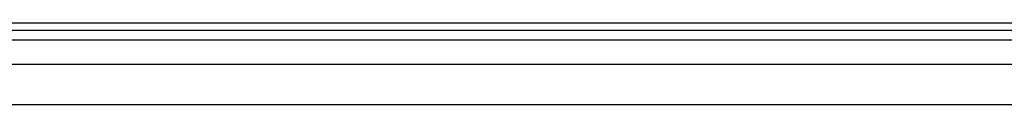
# Model space of a CAD drawing. Header units: inches. Extents: x 8 to 147, y 12 to 95.
# Tile 44 of 82: x 20.06 to 32.29, y 75.84 to 76.86. Entities that reach past the tile are written whole.
import ezdxf

# ---------------------------------------------------------------- set-up
doc = ezdxf.new("R2010")
doc.units = ezdxf.units.IN
doc.header["$LTSCALE"] = 9.374161
doc.header["$MEASUREMENT"] = 0
doc.layers.add('Visible Edges(ANSI)', color=7, linetype='Continuous', lineweight=25)
doc.layers.add('Visible Tangent Edges(ANSI)', color=7, linetype='Continuous', lineweight=25)

msp = doc.modelspace()

# ---------------------------------------------------------------- linework, layer by layer
at = {"layer": 'Visible Edges(ANSI)'}
for p, q in [((46.155, 76.857), (8.038, 76.857)), ((8.038, 76.77), (46.155, 76.77)), ((8.96, 76.35), (45.207, 76.35)), ((45.207, 75.843), (8.96, 75.843))]:
    msp.add_line(p, q, dxfattribs=at)
at = {"layer": 'Visible Tangent Edges(ANSI)'}
msp.add_line((8.038, 76.65), (46.155, 76.65), dxfattribs=at)

doc.saveas('drawing.dxf')
